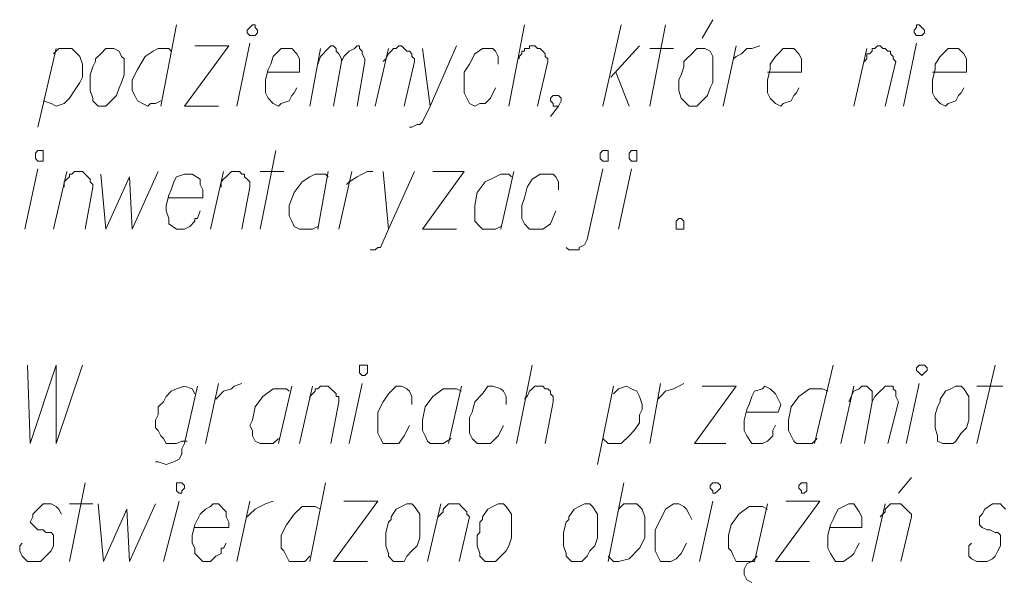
# Model space of a CAD drawing. Header units: metres. Extents: x 7431553 to 7432401, y 5544342 to 5544539.
# Tile 76 of 180: x 7432142 to 7432158, y 5544354 to 5544363. Entities that reach past the tile are written whole.
import ezdxf

# ---------------------------------------------------------------- set-up
doc = ezdxf.new("R2010")
doc.units = ezdxf.units.M
doc.header["$MEASUREMENT"] = 0
doc.layers.add('BG-PR90-PB-PZT-PZT01_2026_04_14$0$MAPA DCP', color=7, linetype='Continuous', lineweight=0)
doc.layers.add('PRIMETECH_XREF', color=7, linetype='Continuous', lineweight=5)

# ---------------------------------------------------------------- blocks, each defined once
blk = doc.blocks.new('BG-PR90-PB-PZT-PZT01_2026_04_14$0$Naddrwiną2025_v2klauzulap')
at = {"layer": 'BG-PR90-PB-PZT-PZT01_2026_04_14$0$MAPA DCP', "linetype": 'Continuous', "lineweight": 9, "transparency": 33554687}
for points in [[(7431807.463, 5544571.756), (7431807.421, 5544571.713), (7431807.379, 5544571.671), (7431807.379, 5544571.586), (7431807.379, 5544571.544), (7431807.463, 5544571.417), (7431807.548, 5544571.375), (7431807.59, 5544571.332), (7431807.675, 5544571.332), (7431807.717, 5544571.332), (7431807.76, 5544571.375), (7431807.802, 5544571.459), (7431807.802, 5544571.502), (7431807.844, 5544571.586), (7431807.844, 5544571.629), (7431807.887, 5544571.671), (7431807.971, 5544571.671), (7431808.056, 5544571.671), (7431808.141, 5544571.629), (7431808.225, 5544571.586), (7431808.268, 5544571.544), (7431808.31, 5544571.459), (7431808.31, 5544571.375), (7431808.31, 5544571.29), (7431808.268, 5544571.205), (7431808.225, 5544571.163), (7431808.141, 5544571.163), (7431808.056, 5544571.163), (7431808.014, 5544571.205)], [(7431806.405, 5544571.29), (7431805.135, 5544571.586)], [(7431805.474, 5544571.29), (7431805.474, 5544571.713)], [(7431800.394, 5544570.57), (7431800.394, 5544571.121), (7431800.182, 5544571.121), (7431800.097, 5544571.078), (7431800.013, 5544570.994), (7431800.013, 5544570.909), (7431800.013, 5544570.824), (7431800.097, 5544570.74), (7431800.14, 5544570.697), (7431800.267, 5544570.613), (7431800.351, 5544570.613), (7431800.521, 5544570.57), (7431800.648, 5544570.57), (7431800.732, 5544570.57), (7431800.817, 5544570.613), (7431800.902, 5544570.697), (7431800.944, 5544570.782), (7431800.902, 5544570.824), (7431800.859, 5544570.951), (7431800.775, 5544570.994), (7431800.732, 5544571.036), (7431800.648, 5544571.078)], [(7431800.944, 5544570.105), (7431799.928, 5544570.316)], [(7431806.405, 5544570.147), (7431805.431, 5544570.359)], [(7431806.955, 5544570.232), (7431807.209, 5544570.02)], [(7431807.59, 5544569.724), (7431807.548, 5544569.766), (7431807.506, 5544569.808), (7431807.463, 5544569.808), (7431807.421, 5544569.851), (7431807.379, 5544569.893), (7431807.379, 5544569.935), (7431807.379, 5544569.978), (7431807.379, 5544570.02), (7431807.379, 5544570.062), (7431807.421, 5544570.105), (7431807.463, 5544570.147), (7431807.506, 5544570.189), (7431807.548, 5544570.232), (7431807.59, 5544570.232), (7431808.31, 5544570.062)], [(7431800.224, 5544569.47), (7431800.182, 5544569.512), (7431800.097, 5544569.512), (7431800.097, 5544569.554), (7431800.055, 5544569.597), (7431800.013, 5544569.597), (7431800.013, 5544569.639), (7431799.97, 5544569.681), (7431799.97, 5544569.724), (7431800.013, 5544569.766), (7431800.013, 5544569.808), (7431800.055, 5544569.851), (7431800.055, 5544569.893), (7431800.097, 5544569.893), (7431800.14, 5544569.935), (7431800.182, 5544569.935), (7431800.224, 5544569.978), (7431800.944, 5544569.808)], [(7431805.728, 5544569.216), (7431805.643, 5544569.258), (7431805.558, 5544569.3), (7431805.516, 5544569.385), (7431805.474, 5544569.427), (7431805.474, 5544569.47), (7431805.474, 5544569.512), (7431805.516, 5544569.554), (7431805.558, 5544569.597), (7431805.643, 5544569.597), (7431805.728, 5544569.597), (7431805.643, 5544569.639), (7431805.558, 5544569.724), (7431805.516, 5544569.766), (7431805.474, 5544569.808), (7431805.474, 5544569.851), (7431805.474, 5544569.893), (7431805.474, 5544569.935), (7431805.516, 5544569.935), (7431805.558, 5544569.978), (7431805.643, 5544569.978), (7431805.728, 5544570.02), (7431806.405, 5544569.851)], [(7431808.31, 5544569.597), (7431807.379, 5544569.808)], [(7431800.944, 5544569.3), (7431800.013, 5544569.512)], [(7431806.405, 5544569.47), (7431805.728, 5544569.597)], [(7431807.76, 5544568.919), (7431807.76, 5544569.427), (7431807.59, 5544569.427), (7431807.506, 5544569.385), (7431807.379, 5544569.3), (7431807.379, 5544569.216), (7431807.421, 5544569.131), (7431807.463, 5544569.046), (7431807.548, 5544569.004), (7431807.633, 5544568.962), (7431807.717, 5544568.919), (7431807.887, 5544568.877), (7431808.014, 5544568.877), (7431808.098, 5544568.877), (7431808.183, 5544568.919), (7431808.31, 5544569.004), (7431808.31, 5544569.089), (7431808.31, 5544569.131), (7431808.225, 5544569.258), (7431808.183, 5544569.3), (7431808.098, 5544569.343), (7431808.014, 5544569.385)], [(7431806.405, 5544569.089), (7431805.474, 5544569.3)], [(7431805.135, 5544568.962), (7431806.405, 5544568.665)], [(7431805.558, 5544568.877), (7431805.516, 5544568.792), (7431805.516, 5544568.581), (7431805.643, 5544568.411), (7431805.812, 5544568.284), (7431806.024, 5544568.242), (7431806.109, 5544568.242), (7431806.193, 5544568.242), (7431806.278, 5544568.284), (7431806.363, 5544568.327), (7431806.405, 5544568.369), (7431806.405, 5544568.454), (7431806.405, 5544568.538), (7431806.405, 5544568.623), (7431806.32, 5544568.708)], [(7431807.336, 5544568.2), (7431807.336, 5544568.75), (7431808.31, 5544568.03), (7431808.31, 5544568.581)], [(7431800.394, 5544567.903), (7431800.394, 5544568.454), (7431800.182, 5544568.454), (7431800.097, 5544568.411), (7431800.013, 5544568.327), (7431800.013, 5544568.242), (7431800.013, 5544568.157), (7431800.097, 5544568.073), (7431800.14, 5544568.03), (7431800.267, 5544567.946), (7431800.351, 5544567.946), (7431800.521, 5544567.903), (7431800.648, 5544567.903), (7431800.732, 5544567.903), (7431800.817, 5544567.946), (7431800.902, 5544568.03), (7431800.944, 5544568.115), (7431800.902, 5544568.157), (7431800.859, 5544568.284), (7431800.775, 5544568.327), (7431800.732, 5544568.369), (7431800.648, 5544568.411)], [(7431805.897, 5544567.565), (7431805.897, 5544568.073), (7431805.77, 5544568.115), (7431805.685, 5544568.073), (7431805.6, 5544568.03), (7431805.516, 5544567.946), (7431805.474, 5544567.861), (7431805.516, 5544567.819), (7431805.558, 5544567.692), (7431805.643, 5544567.649), (7431805.77, 5544567.607), (7431805.855, 5544567.565), (7431806.024, 5544567.522), (7431806.108, 5544567.522), (7431806.193, 5544567.522), (7431806.278, 5544567.565), (7431806.405, 5544567.649), (7431806.405, 5544567.734), (7431806.405, 5544567.819), (7431806.363, 5544567.903), (7431806.278, 5544567.988), (7431806.236, 5544567.988), (7431806.193, 5544567.988), (7431806.108, 5544568.03)], [(7431807.379, 5544567.903), (7431808.31, 5544567.692)], [(7431807.463, 5544567.903), (7431807.421, 5544567.819), (7431807.421, 5544567.607), (7431807.548, 5544567.438), (7431807.717, 5544567.311), (7431807.887, 5544567.268), (7431808.014, 5544567.268), (7431808.098, 5544567.268), (7431808.141, 5544567.311), (7431808.225, 5544567.353), (7431808.31, 5544567.395), (7431808.31, 5544567.48), (7431808.31, 5544567.565), (7431808.31, 5544567.649), (7431808.225, 5544567.734)], [(7431800.182, 5544567.353), (7431800.14, 5544567.395), (7431800.097, 5544567.48), (7431800.013, 5544567.565), (7431800.013, 5544567.649), (7431799.97, 5544567.776)], [(7431808.31, 5544567.692), (7431808.31, 5544567.649), (7431808.352, 5544567.565), (7431808.437, 5544567.522), (7431808.522, 5544567.522), (7431808.606, 5544567.565), (7431808.649, 5544567.649)], [(7431800.944, 5544567.184), (7431799.97, 5544567.395)], [(7431805.474, 5544566.845), (7431805.474, 5544567.395), (7431806.405, 5544566.718), (7431806.405, 5544567.226)], [(7431799.547, 5544567.014), (7431799.843, 5544566.845)], [(7431808.31, 5544566.803), (7431807.336, 5544567.014)], [(7431807.633, 5544566.676), (7431807.548, 5544566.633), (7431807.463, 5544566.591), (7431807.421, 5544566.549), (7431807.379, 5544566.464), (7431807.379, 5544566.379), (7431807.463, 5544566.252), (7431807.633, 5544566.168), (7431807.802, 5544566.083), (7431807.887, 5544566.083), (7431808.056, 5544566.083), (7431808.141, 5544566.083), (7431808.225, 5544566.125), (7431808.31, 5544566.168), (7431808.31, 5544566.252), (7431808.31, 5544566.337), (7431808.268, 5544566.422), (7431808.183, 5544566.506), (7431808.014, 5544566.591)], [(7431805.685, 5544566.125), (7431805.643, 5544566.168), (7431805.558, 5544566.252), (7431805.516, 5544566.379), (7431805.474, 5544566.464), (7431805.431, 5544566.549)], [(7431800.013, 5544565.998), (7431800.013, 5544566.379)], [(7431800.944, 5544565.998), (7431799.632, 5544566.252)], [(7431806.405, 5544565.998), (7431805.431, 5544566.168)], [(7431800.478, 5544565.363), (7431799.97, 5544565.829)], [(7431805.601, 5544565.406), (7431805.516, 5544565.49), (7431805.474, 5544565.617), (7431805.516, 5544565.702), (7431805.558, 5544565.787), (7431805.643, 5544565.829), (7431805.77, 5544565.871), (7431805.855, 5544565.871), (7431805.939, 5544565.829), (7431806.066, 5544565.829), (7431806.193, 5544565.744), (7431806.278, 5544565.66), (7431806.405, 5544565.533), (7431806.405, 5544565.448), (7431806.405, 5544565.321), (7431806.32, 5544565.236)], [(7431807.463, 5544565.49), (7431807.379, 5544565.575), (7431807.379, 5544565.787), (7431807.463, 5544565.871), (7431807.59, 5544565.914), (7431807.76, 5544565.914), (7431807.929, 5544565.914), (7431808.098, 5544565.829), (7431808.268, 5544565.66), (7431808.31, 5544565.49), (7431808.31, 5544565.406), (7431808.225, 5544565.321)], [(7431800.394, 5544565.448), (7431800.944, 5544565.66)], [(7431802.934, 5544565.49), (7431801.96, 5544565.702)], [(7431800.944, 5544565.236), (7431799.632, 5544565.533)], [(7431808.31, 5544565.321), (7431807.04, 5544565.575)], [(7431806.744, 5544565.152), (7431805.474, 5544565.406)], [(7431803.23, 5544564.644), (7431803.272, 5544564.686), (7431803.272, 5544564.855), (7431803.23, 5544564.855), (7431803.188, 5544564.94), (7431803.103, 5544564.982), (7431801.96, 5544565.236)], [(7431800.944, 5544564.517), (7431800.944, 5544564.432), (7431800.902, 5544564.432), (7431800.859, 5544564.39), (7431800.817, 5544564.39), (7431800.775, 5544564.432), (7431800.775, 5544564.474), (7431800.775, 5544564.517), (7431800.817, 5544564.559), (7431800.859, 5544564.559), (7431800.944, 5544564.517), (7431801.113, 5544564.39)], [(7431802.299, 5544564.517), (7431802.172, 5544564.517), (7431802.087, 5544564.474), (7431802.045, 5544564.432), (7431802.045, 5544564.305), (7431802.045, 5544564.22), (7431802.129, 5544564.093), (7431802.256, 5544564.009), (7431802.426, 5544563.966), (7431802.553, 5544563.924), (7431802.722, 5544563.924), (7431802.764, 5544563.924), (7431802.849, 5544563.966), (7431802.934, 5544564.051), (7431802.934, 5544564.136), (7431802.934, 5544564.22), (7431802.934, 5544564.263), (7431802.849, 5544564.39), (7431802.637, 5544564.474)], [(7431805.685, 5544563.966), (7431805.643, 5544564.009), (7431805.558, 5544564.051), (7431805.516, 5544564.093), (7431805.474, 5544564.136), (7431805.474, 5544564.178), (7431805.474, 5544564.22), (7431805.474, 5544564.263), (7431805.516, 5544564.305), (7431805.516, 5544564.347), (7431805.558, 5544564.39), (7431805.601, 5544564.39), (7431805.643, 5544564.432), (7431805.685, 5544564.432), (7431805.728, 5544564.432), (7431806.405, 5544564.305)], [(7431800.182, 5544563.882), (7431800.14, 5544563.882), (7431800.097, 5544563.924), (7431800.055, 5544563.924), (7431800.055, 5544563.966), (7431800.013, 5544563.966), (7431800.013, 5544564.009), (7431800.013, 5544564.051), (7431799.97, 5544564.051), (7431799.97, 5544564.136), (7431800.013, 5544564.178), (7431800.013, 5544564.22), (7431800.055, 5544564.263), (7431800.097, 5544564.305), (7431800.14, 5544564.305), (7431800.182, 5544564.347), (7431800.224, 5544564.347), (7431800.944, 5544564.178)], [(7431806.405, 5544563.839), (7431805.135, 5544564.093)], [(7431800.944, 5544563.712), (7431799.632, 5544563.966)], [(7431802.002, 5544563.797), (7431802.934, 5544563.585)], [(7431802.087, 5544563.755), (7431802.045, 5544563.712), (7431802.045, 5544563.585), (7431802.087, 5544563.501), (7431802.172, 5544563.331), (7431802.341, 5544563.204), (7431802.553, 5544563.162), (7431802.637, 5544563.162), (7431802.722, 5544563.162), (7431802.807, 5544563.162), (7431802.891, 5544563.247), (7431802.934, 5544563.289), (7431802.934, 5544563.374), (7431802.934, 5544563.458), (7431802.934, 5544563.501), (7431802.891, 5544563.585)], [(7431805.77, 5544563.67), (7431805.643, 5544563.67), (7431805.558, 5544563.628), (7431805.516, 5544563.585), (7431805.474, 5544563.458), (7431805.474, 5544563.374), (7431805.601, 5544563.289), (7431805.728, 5544563.162), (7431805.897, 5544563.12), (7431805.982, 5544563.077), (7431806.151, 5544563.077), (7431806.236, 5544563.077), (7431806.32, 5544563.12), (7431806.405, 5544563.204), (7431806.405, 5544563.289), (7431806.405, 5544563.374), (7431806.405, 5544563.416), (7431806.278, 5544563.543), (7431806.109, 5544563.628)], [(7431800.267, 5544563.543), (7431800.14, 5544563.543), (7431800.055, 5544563.501), (7431800.013, 5544563.458), (7431800.013, 5544563.374), (7431800.013, 5544563.289), (7431800.097, 5544563.162), (7431800.267, 5544563.077), (7431800.394, 5544562.993), (7431800.521, 5544562.993), (7431800.69, 5544562.993), (7431800.732, 5544562.993), (7431800.817, 5544563.035), (7431800.902, 5544563.077), (7431800.944, 5544563.162), (7431800.902, 5544563.247), (7431800.902, 5544563.331), (7431800.817, 5544563.416), (7431800.648, 5544563.501)], [(7431802.002, 5544562.485), (7431802.002, 5544562.993), (7431802.934, 5544562.315), (7431802.934, 5544562.866)], [(7431805.474, 5544562.95), (7431806.405, 5544562.739)], [(7431805.558, 5544562.95), (7431805.516, 5544562.866), (7431805.516, 5544562.654), (7431805.643, 5544562.485), (7431805.812, 5544562.358), (7431806.024, 5544562.315), (7431806.109, 5544562.315), (7431806.193, 5544562.315), (7431806.278, 5544562.358), (7431806.363, 5544562.4), (7431806.405, 5544562.442), (7431806.405, 5544562.527), (7431806.405, 5544562.612), (7431806.405, 5544562.654), (7431806.32, 5544562.781)], [(7431807.59, 5544562.569), (7431807.548, 5544562.612), (7431807.506, 5544562.654), (7431807.463, 5544562.654), (7431807.421, 5544562.696), (7431807.379, 5544562.739), (7431807.379, 5544562.781), (7431807.379, 5544562.823), (7431807.379, 5544562.866), (7431807.379, 5544562.908), (7431807.421, 5544562.95), (7431807.463, 5544562.993), (7431807.506, 5544563.035), (7431807.548, 5544563.035), (7431807.59, 5544563.077), (7431808.31, 5544562.908)], [(7431799.97, 5544562.866), (7431800.944, 5544562.442), (7431801.198, 5544562.315), (7431801.24, 5544562.273), (7431801.24, 5544562.231), (7431801.283, 5544562.146), (7431801.283, 5544562.104)], [(7431808.31, 5544562.4), (7431807.379, 5544562.612)], [(7431800.013, 5544562.315), (7431800.944, 5544562.442)], [(7431800.224, 5544561.68), (7431800.182, 5544561.723), (7431800.097, 5544561.765), (7431800.055, 5544561.807), (7431800.013, 5544561.85), (7431800.013, 5544561.892), (7431799.97, 5544561.934), (7431799.97, 5544561.977), (7431800.013, 5544562.019), (7431800.055, 5544562.061), (7431800.055, 5544562.104), (7431800.097, 5544562.146), (7431800.14, 5544562.146), (7431800.182, 5544562.188), (7431800.224, 5544562.188), (7431800.944, 5544562.019)], [(7431802.002, 5544562.188), (7431802.934, 5544561.765), (7431803.23, 5544561.638), (7431803.23, 5544561.596), (7431803.272, 5544561.553), (7431803.272, 5544561.469)], [(7431805.77, 5544562.146), (7431805.643, 5544562.146), (7431805.558, 5544562.104), (7431805.516, 5544562.061), (7431805.474, 5544561.977), (7431805.474, 5544561.892), (7431805.601, 5544561.765), (7431805.728, 5544561.68), (7431805.897, 5544561.596), (7431805.982, 5544561.596), (7431806.151, 5544561.596), (7431806.236, 5544561.596), (7431806.32, 5544561.638), (7431806.405, 5544561.68), (7431806.405, 5544561.765), (7431806.405, 5544561.85), (7431806.405, 5544561.934), (7431806.278, 5544562.019), (7431806.109, 5544562.104)], [(7431800.944, 5544561.553), (7431800.013, 5544561.765)], [(7431802.002, 5544561.68), (7431802.934, 5544561.765)], [(7431807.336, 5544561.045), (7431807.336, 5544561.596), (7431808.31, 5544560.876), (7431808.31, 5544561.426)], [(7431800.267, 5544560.622), (7431800.14, 5544560.664), (7431800.097, 5544560.707), (7431800.055, 5544560.749), (7431800.013, 5544560.791), (7431799.97, 5544560.834), (7431799.97, 5544560.876), (7431800.013, 5544560.918), (7431800.055, 5544560.918), (7431800.097, 5544560.961), (7431800.182, 5544561.003), (7431800.224, 5544561.003), (7431800.14, 5544561.045), (7431800.097, 5544561.088), (7431800.055, 5544561.13), (7431800.013, 5544561.215), (7431799.97, 5544561.257), (7431799.97, 5544561.299), (7431800.013, 5544561.299), (7431800.055, 5544561.342), (7431800.097, 5544561.342), (7431800.182, 5544561.384), (7431800.224, 5544561.384), (7431800.944, 5544561.257)], [(7431802.214, 5544561.088), (7431802.172, 5544561.13), (7431802.087, 5544561.257), (7431802.045, 5544561.342), (7431802.002, 5544561.426), (7431802.002, 5544561.511)], [(7431806.405, 5544561.13), (7431805.431, 5544561.342)], [(7431802.934, 5544560.961), (7431802.002, 5544561.172)], [(7431800.944, 5544560.876), (7431800.224, 5544561.003)], [(7431805.685, 5544560.495), (7431805.643, 5544560.495), (7431805.601, 5544560.537), (7431805.558, 5544560.58), (7431805.516, 5544560.58), (7431805.516, 5544560.622), (7431805.474, 5544560.664), (7431805.474, 5544560.707), (7431805.474, 5544560.749), (7431805.474, 5544560.791), (7431805.516, 5544560.834), (7431805.558, 5544560.876), (7431805.601, 5544560.918), (7431805.643, 5544560.918), (7431805.643, 5544560.961), (7431805.728, 5544560.961), (7431806.405, 5544560.834)], [(7431802.002, 5544560.791), (7431802.934, 5544560.622)], [(7431802.087, 5544560.791), (7431802.045, 5544560.749), (7431802.045, 5544560.58), (7431802.087, 5544560.495), (7431802.172, 5544560.368), (7431802.341, 5544560.241), (7431802.553, 5544560.156), (7431802.637, 5544560.156), (7431802.722, 5544560.156), (7431802.807, 5544560.199), (7431802.891, 5544560.241), (7431802.934, 5544560.326), (7431802.934, 5544560.41), (7431802.934, 5544560.453), (7431802.934, 5544560.537), (7431802.891, 5544560.622)], [(7431807.04, 5544560.749), (7431808.31, 5544560.495)], [(7431800.944, 5544560.495), (7431800.013, 5544560.664)], [(7431807.463, 5544560.664), (7431807.421, 5544560.58), (7431807.421, 5544560.368), (7431807.548, 5544560.241), (7431807.717, 5544560.114), (7431807.887, 5544560.029), (7431808.014, 5544560.029), (7431808.098, 5544560.029), (7431808.141, 5544560.072), (7431808.225, 5544560.114), (7431808.31, 5544560.156), (7431808.31, 5544560.283), (7431808.31, 5544560.326), (7431808.31, 5544560.41), (7431808.225, 5544560.495)], [(7431806.405, 5544560.326), (7431805.474, 5544560.537)], [(7431800.394, 5544559.818), (7431800.394, 5544560.326), (7431800.182, 5544560.326), (7431800.097, 5544560.283), (7431800.013, 5544560.199), (7431800.013, 5544560.114), (7431800.013, 5544560.029), (7431800.097, 5544559.945), (7431800.14, 5544559.902), (7431800.267, 5544559.86), (7431800.351, 5544559.818), (7431800.521, 5544559.775), (7431800.648, 5544559.775), (7431800.732, 5544559.775), (7431800.817, 5544559.818), (7431800.902, 5544559.902), (7431800.944, 5544559.987), (7431800.902, 5544560.029), (7431800.859, 5544560.156), (7431800.775, 5544560.199), (7431800.732, 5544560.241), (7431800.648, 5544560.283)], [(7431805.474, 5544560.199), (7431806.405, 5544559.987)], [(7431805.558, 5544560.156), (7431805.516, 5544560.114), (7431805.516, 5544559.902), (7431805.643, 5544559.733), (7431805.812, 5544559.606), (7431806.024, 5544559.564), (7431806.109, 5544559.521), (7431806.193, 5544559.564), (7431806.278, 5544559.564), (7431806.363, 5544559.606), (7431806.405, 5544559.691), (7431806.405, 5544559.775), (7431806.405, 5544559.86), (7431806.405, 5544559.902), (7431806.32, 5544559.987)], [(7431802.934, 5544559.691), (7431801.664, 5544559.945)], [(7431802.002, 5544559.691), (7431802.002, 5544560.072)], [(7431807.59, 5544559.479), (7431807.548, 5544559.521), (7431807.463, 5544559.606), (7431807.421, 5544559.691), (7431807.379, 5544559.775), (7431807.336, 5544559.902)], [(7431800.944, 5544559.31), (7431799.928, 5544559.521)], [(7431802.256, 5544559.056), (7431802.172, 5544559.056), (7431802.129, 5544559.098), (7431802.087, 5544559.14), (7431802.045, 5544559.183), (7431802.002, 5544559.225), (7431802.002, 5544559.267), (7431802.002, 5544559.31), (7431802.002, 5544559.352), (7431802.045, 5544559.394), (7431802.045, 5544559.437), (7431802.087, 5544559.437), (7431802.129, 5544559.479), (7431802.172, 5544559.521), (7431802.214, 5544559.521), (7431802.256, 5544559.521), (7431802.934, 5544559.394)], [(7431808.31, 5544559.31), (7431807.336, 5544559.521)], [(7431805.685, 5544558.971), (7431805.643, 5544559.013), (7431805.558, 5544559.098), (7431805.516, 5544559.225), (7431805.474, 5544559.267), (7431805.431, 5544559.394)], [(7431799.97, 5544558.632), (7431799.97, 5544559.183), (7431800.944, 5544558.463), (7431800.944, 5544559.013)], [(7431807.76, 5544558.632), (7431807.76, 5544559.183), (7431807.675, 5544559.183), (7431807.59, 5544559.14), (7431807.506, 5544559.14), (7431807.379, 5544559.013), (7431807.379, 5544558.929), (7431807.421, 5544558.886), (7431807.463, 5544558.802), (7431807.548, 5544558.717), (7431807.633, 5544558.675), (7431807.717, 5544558.632), (7431807.887, 5544558.59), (7431808.014, 5544558.59), (7431808.098, 5544558.632), (7431808.183, 5544558.632), (7431808.31, 5544558.759), (7431808.31, 5544558.802), (7431808.31, 5544558.886), (7431808.225, 5544558.971), (7431808.183, 5544559.056), (7431808.098, 5544559.056), (7431808.098, 5544559.098), (7431808.014, 5544559.14)], [(7431802.934, 5544558.886), (7431802.002, 5544559.098)], [(7431806.405, 5544558.802), (7431805.431, 5544559.013)], [(7431802.426, 5544558.209), (7431802.426, 5544558.759), (7431802.299, 5544558.759), (7431802.214, 5544558.717), (7431802.129, 5544558.717), (7431802.045, 5544558.59), (7431802.045, 5544558.505), (7431802.045, 5544558.463), (7431802.087, 5544558.336), (7431802.172, 5544558.294), (7431802.299, 5544558.251), (7431802.383, 5544558.209), (7431802.553, 5544558.167), (7431802.637, 5544558.167), (7431802.764, 5544558.209), (7431802.849, 5544558.209), (7431802.934, 5544558.336), (7431802.934, 5544558.378), (7431802.934, 5544558.463), (7431802.891, 5544558.548), (7431802.807, 5544558.632), (7431802.764, 5544558.632), (7431802.764, 5544558.675), (7431802.637, 5544558.717)], [(7431805.474, 5544558.675), (7431806.405, 5544558.463), (7431806.49, 5544558.421), (7431806.574, 5544558.421), (7431806.659, 5544558.378), (7431806.701, 5544558.294), (7431806.744, 5544558.167), (7431806.701, 5544558.04), (7431806.701, 5544557.997)], [(7431806.363, 5544558.505), (7431806.363, 5544558.421), (7431806.405, 5544558.336), (7431806.405, 5544558.167), (7431806.32, 5544558.124), (7431806.278, 5544558.082), (7431806.193, 5544558.04), (7431806.151, 5544557.997), (7431806.024, 5544557.997), (7431805.939, 5544558.04), (7431805.812, 5544558.04), (7431805.728, 5544558.124), (7431805.643, 5544558.167), (7431805.558, 5544558.251), (7431805.516, 5544558.336), (7431805.474, 5544558.463), (7431805.516, 5544558.59), (7431805.601, 5544558.632)], [(7431799.632, 5544558.336), (7431800.944, 5544558.082)], [(7431808.31, 5544558.124), (7431807.336, 5544558.378)], [(7431800.055, 5544558.251), (7431800.013, 5544558.209), (7431800.013, 5544558.04), (7431800.055, 5544557.955), (7431800.14, 5544557.828), (7431800.351, 5544557.701), (7431800.521, 5544557.616), (7431800.648, 5544557.616), (7431800.69, 5544557.616), (7431800.775, 5544557.659), (7431800.859, 5544557.701), (7431800.902, 5544557.786), (7431800.944, 5544557.87), (7431800.902, 5544557.913), (7431800.902, 5544557.997), (7431800.859, 5544558.082)], [(7431802.045, 5544557.108), (7431802.934, 5544557.193), (7431802.087, 5544557.574), (7431802.934, 5544557.616), (7431802.002, 5544558.04)], [(7431807.379, 5544557.066), (7431808.31, 5544557.151), (7431807.463, 5544557.532), (7431808.31, 5544557.574), (7431807.379, 5544557.997)], [(7431802.256, 5544556.516), (7431802.172, 5544556.516), (7431802.129, 5544556.558), (7431802.087, 5544556.6), (7431802.045, 5544556.6), (7431802.045, 5544556.643), (7431802.002, 5544556.685), (7431802.002, 5544556.727), (7431802.002, 5544556.77), (7431802.002, 5544556.812), (7431802.045, 5544556.854), (7431802.087, 5544556.897), (7431802.129, 5544556.939), (7431802.172, 5544556.939), (7431802.214, 5544556.981), (7431802.256, 5544556.981), (7431802.934, 5544556.854)], [(7431807.379, 5544556.6), (7431807.379, 5544556.981)], [(7431800.097, 5544556.346), (7431800.013, 5544556.431), (7431800.013, 5544556.643), (7431800.097, 5544556.727), (7431800.14, 5544556.77), (7431800.266, 5544556.812), (7431800.394, 5544556.812), (7431800.478, 5544556.812), (7431800.563, 5544556.77), (7431800.69, 5544556.685), (7431800.817, 5544556.6), (7431800.902, 5544556.516), (7431800.944, 5544556.389), (7431800.902, 5544556.304), (7431800.859, 5544556.177)], [(7431805.135, 5544555.923), (7431806.405, 5544555.965), (7431805.135, 5544556.389), (7431806.405, 5544556.389), (7431805.135, 5544556.812)], [(7431808.31, 5544556.6), (7431807.04, 5544556.854)], [(7431802.934, 5544556.346), (7431802.002, 5544556.558)], [(7431807.548, 5544556.473), (7431807.463, 5544556.431), (7431807.421, 5544556.389), (7431807.379, 5544556.304), (7431807.379, 5544556.262), (7431807.379, 5544556.177), (7431807.463, 5544556.092), (7431807.548, 5544556.008), (7431807.59, 5544556.008), (7431807.675, 5544555.965), (7431807.717, 5544556.008), (7431807.76, 5544556.05), (7431807.802, 5544556.092), (7431807.802, 5544556.177), (7431807.844, 5544556.219), (7431807.844, 5544556.304), (7431807.887, 5544556.346), (7431807.971, 5544556.346), (7431808.056, 5544556.346), (7431808.141, 5544556.304), (7431808.225, 5544556.219), (7431808.268, 5544556.177), (7431808.31, 5544556.135), (7431808.31, 5544556.05), (7431808.31, 5544555.923), (7431808.268, 5544555.881), (7431808.225, 5544555.838), (7431808.141, 5544555.796), (7431808.056, 5544555.796), (7431808.014, 5544555.838)], [(7431801.283, 5544556.092), (7431800.013, 5544556.389)], [(7431802.934, 5544555.881), (7431801.96, 5544556.092)]]:
    blk.add_lwpolyline(points, dxfattribs=at)
for points in [[(7431805.474, 5544570.951), (7431805.474, 5544571.036), (7431805.516, 5544571.078), (7431805.643, 5544571.163), (7431805.685, 5544571.163), (7431805.728, 5544571.163), (7431805.77, 5544571.163), (7431805.939, 5544571.163), (7431806.024, 5544571.163), (7431806.151, 5544571.121), (7431806.236, 5544571.036), (7431806.363, 5544570.951), (7431806.405, 5544570.909), (7431806.405, 5544570.782), (7431806.405, 5544570.74), (7431806.363, 5544570.655), (7431806.278, 5544570.655), (7431806.151, 5544570.613), (7431805.982, 5544570.613), (7431805.939, 5544570.613), (7431805.812, 5544570.655), (7431805.728, 5544570.697), (7431805.685, 5544570.697), (7431805.558, 5544570.782), (7431805.516, 5544570.867)], [(7431799.632, 5544570.316), (7431799.632, 5544570.359), (7431799.674, 5544570.401), (7431799.716, 5544570.443), (7431799.759, 5544570.443), (7431799.801, 5544570.401), (7431799.801, 5544570.359), (7431799.801, 5544570.316), (7431799.759, 5544570.274), (7431799.716, 5544570.274), (7431799.674, 5544570.316)], [(7431805.135, 5544570.401), (7431805.135, 5544570.443), (7431805.177, 5544570.486), (7431805.22, 5544570.486), (7431805.262, 5544570.443), (7431805.304, 5544570.401), (7431805.262, 5544570.359), (7431805.22, 5544570.316), (7431805.177, 5544570.316), (7431805.135, 5544570.359)], [(7431807.04, 5544568.454), (7431807.04, 5544568.538), (7431807.167, 5544568.538), (7431807.209, 5544568.496), (7431807.209, 5544568.454), (7431807.167, 5544568.454), (7431807.125, 5544568.411), (7431807.082, 5544568.411)], [(7431807.04, 5544567.014), (7431807.04, 5544567.099), (7431807.082, 5544567.141), (7431807.125, 5544567.141), (7431807.167, 5544567.099), (7431807.209, 5544567.057), (7431807.209, 5544567.014), (7431807.167, 5544567.014), (7431807.125, 5544566.972), (7431807.082, 5544566.972)], [(7431800.013, 5544566.845), (7431800.013, 5544566.887), (7431800.055, 5544566.972), (7431800.14, 5544567.014), (7431800.182, 5544567.014), (7431800.266, 5544567.014), (7431800.309, 5544567.014), (7431800.436, 5544567.014), (7431800.563, 5544567.014), (7431800.648, 5544566.972), (7431800.775, 5544566.93), (7431800.859, 5544566.845), (7431800.944, 5544566.76), (7431800.944, 5544566.633), (7431800.902, 5544566.591), (7431800.859, 5544566.549), (7431800.817, 5544566.506), (7431800.69, 5544566.464), (7431800.521, 5544566.464), (7431800.436, 5544566.506), (7431800.309, 5544566.549), (7431800.224, 5544566.549), (7431800.182, 5544566.591), (7431800.097, 5544566.676), (7431800.013, 5544566.76)], [(7431802.764, 5544566.464), (7431802.764, 5544566.506), (7431802.807, 5544566.549), (7431802.933, 5544566.549), (7431802.933, 5544566.506), (7431802.933, 5544566.464), (7431802.933, 5544566.422), (7431802.891, 5544566.422), (7431802.849, 5544566.422), (7431802.807, 5544566.422)], [(7431801.664, 5544565.702), (7431801.664, 5544565.787), (7431801.833, 5544565.787), (7431801.833, 5544565.702), (7431801.791, 5544565.66), (7431801.706, 5544565.66)], [(7431801.664, 5544565.236), (7431801.664, 5544565.321), (7431801.833, 5544565.321), (7431801.833, 5544565.236), (7431801.791, 5544565.194), (7431801.706, 5544565.194)], [(7431807.379, 5544564.94), (7431807.379, 5544565.025), (7431807.421, 5544565.067), (7431807.548, 5544565.152), (7431807.59, 5544565.152), (7431807.633, 5544565.152), (7431807.675, 5544565.152), (7431807.844, 5544565.152), (7431807.929, 5544565.152), (7431808.056, 5544565.109), (7431808.141, 5544565.025), (7431808.225, 5544564.982), (7431808.31, 5544564.898), (7431808.31, 5544564.771), (7431808.31, 5544564.728), (7431808.225, 5544564.644), (7431808.183, 5544564.644), (7431808.056, 5544564.601), (7431807.887, 5544564.601), (7431807.844, 5544564.601), (7431807.675, 5544564.644), (7431807.633, 5544564.686), (7431807.59, 5544564.686), (7431807.463, 5544564.771), (7431807.421, 5544564.855)], [(7431807.379, 5544563.543), (7431807.379, 5544563.628), (7431807.421, 5544563.67), (7431807.548, 5544563.755), (7431807.59, 5544563.755), (7431807.633, 5544563.755), (7431807.675, 5544563.755), (7431807.844, 5544563.755), (7431807.929, 5544563.755), (7431808.056, 5544563.712), (7431808.141, 5544563.67), (7431808.225, 5544563.585), (7431808.31, 5544563.501), (7431808.31, 5544563.374), (7431808.31, 5544563.331), (7431808.225, 5544563.247), (7431808.183, 5544563.247), (7431808.056, 5544563.204), (7431807.887, 5544563.204), (7431807.844, 5544563.247), (7431807.675, 5544563.247), (7431807.633, 5544563.289), (7431807.59, 5544563.289), (7431807.463, 5544563.374), (7431807.421, 5544563.458)], [(7431807.379, 5544562.061), (7431807.379, 5544562.146), (7431807.421, 5544562.188), (7431807.548, 5544562.273), (7431807.59, 5544562.273), (7431807.633, 5544562.273), (7431807.675, 5544562.273), (7431807.844, 5544562.273), (7431807.929, 5544562.273), (7431808.056, 5544562.231), (7431808.141, 5544562.146), (7431808.225, 5544562.061), (7431808.31, 5544562.019), (7431808.31, 5544561.892), (7431808.31, 5544561.85), (7431808.225, 5544561.765), (7431808.183, 5544561.765), (7431808.056, 5544561.723), (7431807.887, 5544561.723), (7431807.844, 5544561.723), (7431807.675, 5544561.765), (7431807.633, 5544561.807), (7431807.59, 5544561.807), (7431807.463, 5544561.892), (7431807.421, 5544561.977)], [(7431805.135, 5544561.342), (7431805.135, 5544561.426), (7431805.262, 5544561.426), (7431805.304, 5544561.384), (7431805.304, 5544561.342), (7431805.262, 5544561.299), (7431805.22, 5544561.299), (7431805.177, 5544561.299), (7431805.135, 5544561.299)], [(7431799.632, 5544559.564), (7431799.632, 5544559.606), (7431799.674, 5544559.606), (7431799.716, 5544559.648), (7431799.759, 5544559.648), (7431799.801, 5544559.606), (7431799.801, 5544559.564), (7431799.801, 5544559.521), (7431799.759, 5544559.479), (7431799.716, 5544559.479), (7431799.674, 5544559.521)], [(7431807.04, 5544558.378), (7431807.04, 5544558.421), (7431807.082, 5544558.463), (7431807.125, 5544558.463), (7431807.167, 5544558.421), (7431807.209, 5544558.421), (7431807.209, 5544558.378), (7431807.167, 5544558.336), (7431807.125, 5544558.336), (7431807.082, 5544558.336), (7431807.04, 5544558.336)], [(7431800.013, 5544557.278), (7431800.013, 5544557.32), (7431800.055, 5544557.405), (7431800.14, 5544557.447), (7431800.182, 5544557.489), (7431800.266, 5544557.489), (7431800.309, 5544557.489), (7431800.436, 5544557.489), (7431800.563, 5544557.447), (7431800.648, 5544557.405), (7431800.775, 5544557.362), (7431800.859, 5544557.278), (7431800.944, 5544557.193), (7431800.944, 5544557.066), (7431800.902, 5544557.024), (7431800.859, 5544556.981), (7431800.817, 5544556.981), (7431800.69, 5544556.939), (7431800.521, 5544556.939), (7431800.436, 5544556.939), (7431800.309, 5544556.981), (7431800.224, 5544557.024), (7431800.182, 5544557.024), (7431800.097, 5544557.108), (7431800.013, 5544557.193)], [(7431801.664, 5544556.092), (7431801.664, 5544556.177), (7431801.833, 5544556.177), (7431801.833, 5544556.092), (7431801.791, 5544556.05), (7431801.706, 5544556.05)]]:
    blk.add_lwpolyline(points, close=True, dxfattribs=at)
blk = doc.blocks.new('BG-PR90-PB-PZT-PZT01_2026_04_14')
at = {"layer": 'BG-PR90-PB-PZT-PZT01_2026_04_14$0$MAPA DCP', "rotation": 270}
blk.add_blockref('BG-PR90-PB-PZT-PZT01_2026_04_14$0$Naddrwiną2025_v2klauzulap', (1887585.788, 12976162.34), dxfattribs=at)

msp = doc.modelspace()

# ---------------------------------------------------------------- block references
at = {"layer": 'PRIMETECH_XREF', "linetype": 'Continuous', "lineweight": 0, "rotation": 360}
msp.add_blockref('BG-PR90-PB-PZT-PZT01_2026_04_14', (0, 0), dxfattribs=at)

doc.saveas('drawing.dxf')
